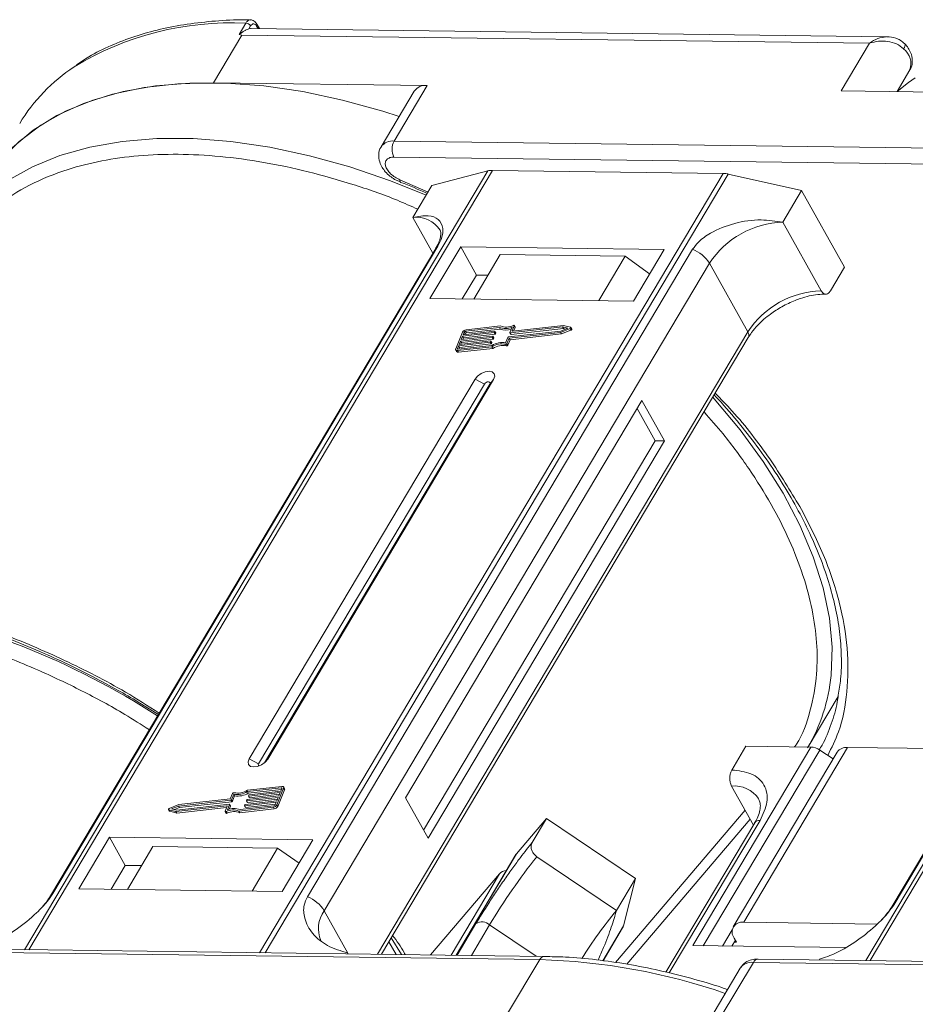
# Model space of a CAD drawing. Header units: millimetres. Extents: x -608 to 1473, y -502 to 956.
# Tile 32 of 52: x 745 to 803, y 824 to 887. Entities that reach past the tile are written whole.
import ezdxf

# ---------------------------------------------------------------- set-up
doc = ezdxf.new("R2010")
doc.units = ezdxf.units.MM

msp = doc.modelspace()

# ---------------------------------------------------------------- linework, layer by layer
at = {"color": 7, "linetype": 'Continuous', "lineweight": 15}
for p, q in [((759.396, 885.949), (759.825, 886.672)), ((760.695, 886.318), (760.532, 886.61)), ((757.771, 882.867), (759.581, 885.909)), ((759.396, 885.949), (759.581, 885.909)), ((759.581, 885.909), (799.627, 885.394)), ((760.023, 886.302), (760.134, 886.489)), ((800.745, 885.803), (760.176, 886.325)), ((760.518, 886.484), (760.61, 886.319)), ((799.627, 885.394), (797.817, 882.352)), ((801.868, 885.351), (801.859, 885.363)), ((801.378, 882.306), (802.201, 883.691)), ((771.402, 882.692), (757.771, 882.867)), ((770.57, 882.328), (768.459, 878.779)), ((769.291, 879.143), (771.402, 882.692)), ((797.817, 882.352), (811.448, 882.176)), ((809.337, 878.627), (769.291, 879.143)), ((769.278, 878.121), (809.324, 877.606)), ((775.264, 877.241), (745.708, 827.546)), ((745.979, 827.543), (775.557, 877.274)), ((771.698, 876.301), (775.264, 877.241)), ((775.557, 877.274), (790.279, 877.084)), ((790.279, 877.084), (760.701, 827.354)), ((761.057, 827.349), (790.613, 877.043)), ((769.323, 876.697), (769.699, 876.535)), ((771.455, 875.894), (769.658, 876.68)), ((769.696, 876.514), (769.692, 876.516)), ((790.613, 877.043), (795.292, 875.998)), ((828.941, 876.55), (799.384, 826.856)), ((799.656, 826.852), (829.234, 876.583)), ((770.491, 874.273), (771.698, 876.301)), ((794.086, 873.97), (795.292, 875.998)), ((795.292, 875.998), (798.031, 871.108)), ((770.491, 874.273), (771.766, 871.998)), ((796.537, 869.595), (794.086, 873.97)), ((771.943, 872.295), (747.366, 830.973)), ((747.508, 831.126), (772.085, 872.448)), ((788.336, 872.239), (763.759, 830.917)), ((773.535, 872.395), (771.575, 869.1)), ((786.512, 872.228), (773.535, 872.395)), ((773.535, 872.395), (774.544, 870.594)), ((784.552, 868.933), (786.512, 872.228)), ((776.065, 871.903), (774.377, 869.064)), ((776.065, 871.903), (784.028, 871.8)), ((782.34, 868.961), (784.028, 871.8)), ((784.028, 871.8), (785.588, 870.675)), ((825.62, 871.604), (801.043, 830.283)), ((801.185, 830.435), (825.762, 871.757)), ((764.829, 830.026), (789.406, 871.348)), ((791.857, 866.973), (789.406, 871.348)), ((797.127, 869.587), (798.031, 871.108)), ((774.544, 870.594), (773.64, 869.073)), ((775.281, 870.584), (774.544, 870.594)), ((771.575, 869.1), (784.552, 868.933)), ((776.005, 867.254), (773.841, 867.009)), ((776.076, 867.347), (773.877, 867.098)), ((773.899, 866.906), (776.063, 867.151)), ((776.063, 867.151), (776.005, 867.254)), ((776.673, 866.929), (776.813, 867.271)), ((780.032, 867.288), (776.692, 866.91)), ((776.749, 866.807), (780.09, 867.185)), ((776.952, 867.35), (776.82, 867.03)), ((780.091, 867.379), (776.839, 867.011)), ((776.916, 867.02), (777.009, 867.247)), ((777.009, 867.272), (776.952, 867.375)), ((776.952, 867.35), (777.009, 867.247)), ((779.909, 866.937), (780.516, 867.177)), ((779.923, 867.023), (780.369, 867.2)), ((779.967, 866.834), (780.574, 867.074)), ((780.369, 867.2), (780.032, 867.288)), ((780.09, 867.185), (780.032, 867.288)), ((780.09, 867.185), (780.236, 867.147)), ((780.549, 867.259), (780.091, 867.379)), ((780.516, 867.177), (780.574, 867.074)), ((780.624, 867.144), (780.566, 867.247)), ((791.857, 866.973), (768.235, 827.257)), ((768.479, 827.253), (791.888, 866.611)), ((773.656, 866.946), (773.22, 865.885)), ((775.541, 866.611), (773.531, 866.384)), ((773.567, 866.472), (775.577, 866.7)), ((773.658, 866.694), (773.567, 866.472)), ((773.589, 866.281), (775.599, 866.508)), ((775.668, 866.921), (773.658, 866.694)), ((773.716, 866.591), (773.658, 866.694)), ((773.672, 866.484), (773.716, 866.591)), ((773.695, 866.782), (775.705, 867.009)), ((773.767, 866.959), (773.695, 866.782)), ((773.716, 866.591), (775.726, 866.818)), ((773.825, 866.856), (773.767, 866.959)), ((773.799, 866.794), (773.825, 866.856)), ((773.841, 867.009), (773.899, 866.906)), ((775.599, 866.508), (775.541, 866.611)), ((775.596, 866.681), (775.578, 866.637)), ((775.635, 866.534), (775.578, 866.637)), ((775.654, 866.59), (775.596, 866.693)), ((775.654, 866.578), (775.596, 866.681)), ((775.635, 866.534), (775.654, 866.578)), ((775.726, 866.818), (775.668, 866.921)), ((775.723, 866.99), (775.705, 866.946)), ((775.763, 866.843), (775.705, 866.946)), ((775.781, 866.9), (775.723, 867.003)), ((775.781, 866.887), (775.723, 866.99)), ((775.763, 866.843), (775.781, 866.887)), ((776.405, 866.278), (776.546, 866.62)), ((776.489, 866.224), (776.629, 866.566)), ((776.546, 866.121), (776.687, 866.463)), ((776.583, 866.645), (779.923, 867.023)), ((776.629, 866.566), (779.909, 866.937)), ((776.687, 866.463), (776.629, 866.566)), ((776.673, 866.917), (776.731, 866.814)), ((776.687, 866.463), (779.967, 866.834)), ((776.749, 866.807), (776.692, 866.91)), ((776.831, 867.011), (776.82, 867.03)), ((779.967, 866.834), (779.909, 866.937)), ((773.22, 865.811), (773.278, 865.708)), ((773.404, 866.074), (773.331, 865.898)), ((773.331, 865.898), (773.352, 865.86)), ((773.332, 865.771), (775.531, 866.02)), ((773.368, 865.86), (775.533, 866.104)), ((773.39, 865.668), (775.589, 865.917)), ((775.414, 866.302), (773.404, 866.074)), ((773.461, 865.972), (773.404, 866.074)), ((773.418, 865.865), (773.461, 865.972)), ((773.44, 866.163), (775.45, 866.39)), ((773.531, 866.384), (773.44, 866.163)), ((773.461, 865.972), (775.471, 866.199)), ((773.589, 866.281), (773.531, 866.384)), ((773.545, 866.175), (773.589, 866.281)), ((775.471, 866.199), (775.414, 866.302)), ((775.469, 866.371), (775.451, 866.327)), ((775.508, 866.224), (775.451, 866.327)), ((775.526, 866.281), (775.469, 866.384)), ((775.526, 866.268), (775.469, 866.371)), ((775.508, 866.224), (775.526, 866.268)), ((775.589, 865.917), (775.531, 866.02)), ((776.393, 866.175), (776.451, 866.072)), ((776.546, 866.121), (776.489, 866.224)), ((773.39, 865.668), (773.332, 865.771)), ((774.458, 863.954), (760.043, 839.718)), ((761.223, 839.703), (775.637, 863.939)), ((774.458, 863.954), (775.053, 863.64)), ((775.637, 863.939), (775.389, 863.635)), ((775.053, 863.64), (760.638, 839.404)), ((761.015, 839.468), (775.389, 863.635)), ((785.089, 862.591), (770.011, 837.239)), ((785.941, 860.025), (784.787, 862.084)), ((786.531, 860.017), (785.089, 862.591)), ((771.164, 835.181), (785.941, 860.025)), ((771.453, 834.666), (786.531, 860.017)), ((786.531, 860.017), (785.941, 860.025)), ((752.965, 843.35), (754.247, 842.543)), ((795.705, 840.48), (797.615, 843.691)), ((795.886, 840.478), (788.347, 827.803)), ((789.012, 827.794), (796.443, 840.287)), ((790.833, 839.01), (791.738, 840.531)), ((797.561, 840.157), (790.927, 829.003)), ((791.592, 829.294), (798.227, 840.448)), ((791.738, 840.531), (795.886, 840.478)), ((797.298, 839.715), (796.443, 840.287)), ((807.021, 840.335), (798.227, 840.448)), ((760.638, 839.404), (760.043, 839.718)), ((761.223, 839.703), (761.07, 839.516)), ((762.092, 837.877), (759.928, 837.632)), ((759.986, 837.53), (759.928, 837.632)), ((762.129, 837.966), (759.93, 837.717)), ((759.986, 837.53), (762.101, 837.769)), ((762.021, 837.574), (760.011, 837.347)), ((760.047, 837.435), (762.057, 837.662)), ((761.804, 836.791), (762.24, 837.852)), ((761.862, 836.688), (762.298, 837.749)), ((761.93, 837.353), (762.021, 837.574)), ((762.057, 837.662), (762.13, 837.839)), ((762.123, 837.823), (762.092, 837.877)), ((762.24, 837.852), (762.298, 837.749)), ((762.298, 837.823), (762.241, 837.926)), ((790.82, 837.989), (792.214, 835.5)), ((758.878, 837.092), (755.538, 836.714)), ((758.831, 837.171), (755.551, 836.8)), ((755.595, 836.611), (758.936, 836.989)), ((758.972, 837.513), (758.831, 837.171)), ((758.936, 836.989), (758.878, 837.092)), ((759.055, 837.459), (758.915, 837.117)), ((758.973, 837.014), (758.915, 837.117)), ((758.973, 837.014), (759.113, 837.356)), ((759.113, 837.356), (759.055, 837.459)), ((761.766, 836.955), (759.756, 836.728)), ((759.793, 836.816), (761.802, 837.043)), ((759.865, 837.056), (759.883, 837.1)), ((759.865, 837.044), (759.922, 836.941)), ((761.893, 837.264), (759.883, 837.037)), ((759.941, 836.934), (759.883, 837.037)), ((759.92, 837.126), (761.93, 837.353)), ((759.941, 836.934), (761.846, 837.15)), ((759.992, 837.366), (760.01, 837.41)), ((759.992, 837.353), (760.05, 837.25)), ((760.068, 837.244), (760.011, 837.347)), ((760.068, 837.244), (761.973, 837.459)), ((761.693, 836.778), (761.766, 836.955)), ((761.802, 837.043), (761.893, 837.264)), ((770.011, 837.239), (771.453, 834.666)), ((754.894, 836.49), (754.952, 836.387)), ((754.911, 836.478), (755.37, 836.358)), ((754.969, 836.375), (754.911, 836.478)), ((755.551, 836.8), (754.945, 836.56)), ((754.969, 836.375), (755.427, 836.255)), ((755.538, 836.714), (755.092, 836.537)), ((755.092, 836.537), (755.428, 836.449)), ((755.282, 836.487), (755.595, 836.611)), ((755.37, 836.358), (758.622, 836.726)), ((755.427, 836.255), (755.37, 836.358)), ((755.427, 836.255), (758.602, 836.614)), ((755.428, 836.449), (758.769, 836.827)), ((755.595, 836.611), (755.538, 836.714)), ((758.509, 836.387), (758.64, 836.707)), ((758.509, 836.362), (758.567, 836.259)), ((758.63, 836.253), (758.572, 836.356)), ((758.637, 836.699), (758.622, 836.726)), ((758.788, 836.808), (758.647, 836.466)), ((758.762, 836.503), (758.845, 836.705)), ((758.845, 836.717), (758.788, 836.82)), ((758.788, 836.808), (758.845, 836.705)), ((759.384, 836.39), (761.583, 836.639)), ((759.384, 836.39), (759.442, 836.287)), ((759.442, 836.287), (761.641, 836.536)), ((759.455, 836.483), (761.62, 836.728)), ((759.738, 836.747), (759.756, 836.791)), ((759.738, 836.734), (759.795, 836.631)), ((759.814, 836.625), (759.756, 836.728)), ((759.814, 836.625), (761.719, 836.84)), ((761.583, 836.639), (761.641, 836.536)), ((761.862, 836.688), (761.804, 836.791)), ((791.682, 836.451), (783.415, 826.729)), ((777.089, 833.653), (779.007, 835.909)), ((778.102, 834.388), (779.007, 835.909)), ((779.007, 835.909), (784.681, 832.085)), ((784.145, 826.624), (792.007, 835.871)), ((792.303, 835.649), (786.632, 826.115)), ((786.847, 826.061), (792.635, 835.794)), ((751.129, 834.724), (749.169, 831.428)), ((764.106, 834.557), (751.129, 834.724)), ((752.138, 832.922), (751.129, 834.724)), ((762.146, 831.261), (764.106, 834.557)), ((753.894, 834.126), (752.266, 831.388)), ((761.857, 834.024), (753.894, 834.126)), ((760.229, 831.286), (761.857, 834.024)), ((761.857, 834.024), (763.225, 833.076)), ((777.065, 833.619), (773.242, 827.192)), ((773.246, 827.192), (777.089, 833.653)), ((777.089, 833.653), (777.065, 833.619)), ((783.474, 830.056), (778.398, 833.478)), ((752.138, 832.922), (751.234, 831.402)), ((753.17, 832.909), (752.138, 832.922)), ((776.007, 832.38), (771.614, 827.213)), ((776.007, 832.38), (772.924, 827.196)), ((783.474, 830.056), (784.681, 832.085)), ((784.681, 832.085), (783.926, 829.066)), ((749.169, 831.428), (762.146, 831.261)), ((764.829, 830.026), (766.343, 827.324)), ((774.513, 829.214), (773.31, 827.191)), ((774.222, 827.179), (775.383, 829.132)), ((778.359, 827.126), (775.383, 829.132)), ((783.926, 829.066), (782.604, 826.844)), ((782.627, 826.841), (783.871, 828.933)), ((790.862, 828.815), (790.246, 827.778)), ((800.12, 829.184), (791.592, 829.294)), ((769.107, 828.309), (769.751, 827.237)), ((791.062, 828.151), (790.835, 827.771)), ((790.989, 828.279), (791.134, 828.022)), ((778.876, 827.12), (738.83, 827.635)), ((769.424, 827.241), (768.952, 828.048)), ((788.347, 827.803), (798.061, 827.678)), ((791.134, 828.022), (790.986, 828.024)), ((738.532, 827.427), (778.578, 826.912)), ((766.343, 827.324), (766.317, 827.281)), ((766.343, 827.324), (766.367, 827.281)), ((778.578, 826.912), (776.468, 823.363)), ((832.553, 826.429), (792.507, 826.944)), ((796.399, 826.894), (796.425, 826.937)), ((791.378, 826.373), (789.487, 823.195)), ((790.098, 823.187), (792.209, 826.736)), ((792.209, 826.736), (832.255, 826.221))]:
    msp.add_line(p, q, dxfattribs=at)
at = {"color": 7, "linetype": 'Continuous', "lineweight": 15, "flags": 128}
for points in [[(760.176, 886.325), (760.124, 886.323), (760.023, 886.302)], [(801.799, 885.025), (801.849, 885.121), (801.879, 885.207), (801.889, 885.279), (801.878, 885.335), (801.868, 885.351)], [(757.771, 882.867), (755.496, 882.806), (753.341, 882.563), (751.324, 882.14), (749.461, 881.541), (747.767, 880.769), (746.256, 879.833), (744.939, 878.739), (744.181, 877.933)], [(769.609, 880.712), (768.576, 881.045), (765.999, 881.759), (763.459, 882.3), (760.974, 882.664), (758.566, 882.847), (756.254, 882.847), (754.057, 882.666), (751.991, 882.303), (750.074, 881.763), (748.321, 881.05), (746.746, 880.168), (745.363, 879.127), (744.181, 877.933)], [(802.544, 883.187), (802.111, 882.885), (801.376, 882.303)], [(771.34, 875.701), (769.056, 876.613), (766.465, 877.495), (763.888, 878.21), (761.348, 878.751), (758.863, 879.115), (756.456, 879.298), (754.144, 879.298), (751.946, 879.117), (749.88, 878.754), (747.963, 878.214), (746.21, 877.501), (744.636, 876.619), (743.252, 875.578), (742.07, 874.384)], [(769.692, 876.516), (769.689, 876.518), (769.667, 876.548), (769.657, 876.603), (769.658, 876.68)], [(771.943, 872.295), (772.002, 872.375), (772.085, 872.448)], [(776.889, 867.381), (776.903, 867.386), (776.918, 867.388), (776.931, 867.388), (776.941, 867.385), (776.949, 867.379), (776.954, 867.371), (776.955, 867.361), (776.952, 867.35)], [(780.549, 867.259), (780.56, 867.254), (780.567, 867.245), (780.569, 867.234), (780.566, 867.222), (780.559, 867.209), (780.547, 867.196), (780.532, 867.186), (780.516, 867.177)], [(780.574, 867.074), (780.59, 867.083), (780.605, 867.094), (780.616, 867.106), (780.624, 867.119), (780.627, 867.131), (780.625, 867.142), (780.624, 867.144)], [(775.577, 866.7), (775.583, 866.7), (775.587, 866.699), (775.591, 866.698), (775.594, 866.696), (775.596, 866.693), (775.597, 866.689), (775.597, 866.685), (775.596, 866.681)], [(775.705, 867.009), (775.71, 867.01), (775.714, 867.009), (775.718, 867.007), (775.721, 867.005), (775.724, 867.002), (775.725, 866.999), (775.724, 866.995), (775.723, 866.99)], [(776.692, 866.91), (776.686, 866.91), (776.682, 866.911), (776.678, 866.912), (776.675, 866.914), (776.673, 866.917), (776.672, 866.921), (776.672, 866.925), (776.673, 866.929)], [(776.82, 867.03), (776.819, 867.026), (776.819, 867.022), (776.82, 867.018), (776.822, 867.015), (776.825, 867.013), (776.829, 867.012), (776.834, 867.011), (776.839, 867.011)], [(773.332, 865.771), (773.301, 865.77), (773.272, 865.774), (773.249, 865.783), (773.23, 865.797), (773.218, 865.815), (773.212, 865.836), (773.213, 865.86), (773.22, 865.885)], [(773.331, 865.898), (773.329, 865.889), (773.328, 865.881), (773.33, 865.874), (773.334, 865.868), (773.341, 865.864), (773.349, 865.861), (773.358, 865.859), (773.368, 865.86)], [(775.45, 866.39), (775.455, 866.39), (775.46, 866.39), (775.464, 866.388), (775.467, 866.386), (775.469, 866.383), (775.47, 866.38), (775.47, 866.376), (775.469, 866.371)], [(775.637, 863.939), (775.708, 864.133), (775.678, 864.299), (775.552, 864.412), (775.349, 864.453), (775.101, 864.418), (774.844, 864.31), (774.618, 864.147), (774.458, 863.954)], [(775.389, 863.635), (775.409, 863.691), (775.4, 863.738), (775.364, 863.77), (775.307, 863.782), (775.236, 863.772), (775.163, 863.741), (775.098, 863.695), (775.053, 863.64)], [(797.166, 845.045), (797.167, 845.05), (797.231, 846.84), (797.062, 848.708), (796.661, 850.641), (796.033, 852.622), (795.182, 854.636), (794.115, 856.666), (792.841, 858.696), (791.369, 860.71), (789.712, 862.691), (789.618, 862.796)], [(760.043, 839.718), (759.973, 839.523), (760.003, 839.357), (760.129, 839.245), (760.331, 839.203), (760.58, 839.239), (760.837, 839.347), (761.063, 839.509), (761.223, 839.703)], [(760.638, 839.404), (760.618, 839.348), (760.626, 839.301), (760.662, 839.269), (760.666, 839.267)], [(762.13, 837.839), (762.132, 837.848), (762.132, 837.856), (762.13, 837.863), (762.126, 837.869), (762.12, 837.873), (762.112, 837.876), (762.103, 837.878), (762.092, 837.877)], [(762.129, 837.966), (762.16, 837.967), (762.188, 837.963), (762.212, 837.954), (762.23, 837.94), (762.243, 837.922), (762.249, 837.901), (762.248, 837.877), (762.24, 837.852)], [(759.883, 837.037), (759.878, 837.037), (759.873, 837.038), (759.87, 837.039), (759.866, 837.041), (759.864, 837.044), (759.863, 837.048), (759.864, 837.052), (759.865, 837.056)], [(760.011, 837.347), (760.005, 837.346), (760.001, 837.347), (759.997, 837.349), (759.994, 837.351), (759.992, 837.354), (759.991, 837.357), (759.991, 837.361), (759.992, 837.366)], [(754.911, 836.478), (754.9, 836.483), (754.893, 836.492), (754.891, 836.503), (754.894, 836.515), (754.902, 836.528), (754.914, 836.54), (754.928, 836.551), (754.945, 836.56)], [(754.952, 836.387), (754.958, 836.38), (754.969, 836.375)], [(758.572, 836.356), (758.557, 836.351), (758.543, 836.349), (758.53, 836.349), (758.519, 836.352), (758.512, 836.358), (758.507, 836.366), (758.506, 836.376), (758.509, 836.387)], [(758.64, 836.707), (758.642, 836.711), (758.642, 836.715), (758.641, 836.719), (758.639, 836.722), (758.636, 836.724), (758.632, 836.725), (758.627, 836.726), (758.622, 836.726)], [(758.769, 836.827), (758.774, 836.827), (758.779, 836.826), (758.783, 836.825), (758.786, 836.822), (758.788, 836.82), (758.789, 836.816), (758.789, 836.812), (758.788, 836.808)], [(759.756, 836.728), (759.751, 836.727), (759.746, 836.728), (759.742, 836.73), (759.739, 836.732), (759.737, 836.735), (759.736, 836.738), (759.736, 836.742), (759.738, 836.747)], [(758.567, 836.259), (758.569, 836.255), (758.577, 836.249), (758.588, 836.246), (758.601, 836.246), (758.615, 836.248), (758.63, 836.253)], [(747.364, 830.97), (747.425, 831.053), (747.508, 831.126)], [(801.041, 830.28), (801.102, 830.362), (801.185, 830.435)], [(778.876, 827.12), (778.876, 827.12), (778.885, 827.119)]]:
    msp.add_lwpolyline(points, dxfattribs=at)
at = {"color": 7, "linetype": 'Continuous', "lineweight": 15}
for centre, radius, start, end in [((758.924, 867.319), 19.373, 87.33311, 121.27285), ((759.804, 886.284), 0.388, 31.84251, 86.94255), ((760.422, 886.558), 0.121, 321.99637, 25.22908), ((801.054, 884.073), 1.209, 341.59357, 51.97131), ((755.099, 874.406), 11.338, 123.34499, 148.83136), ((771.283, 881.83), 0.869, 82.14794, 145.0614), ((769.172, 878.281), 0.87, 82.15926, 144.95097), ((770.27, 878.619), 1.11, 151.86538, 206.65442), ((775.533, 876.176), 1.098, 88.72031, 104.14409), ((790.247, 875.447), 1.638, 77.08998, 88.8989), ((770.698, 872.468), 1.817, 33.1952, 96.53301), ((794.276, 868.143), 5.83, 91.86957, 146.65022), ((787.527, 870.18), 2.213, 31.86898, 68.55124), ((796.727, 863.768), 5.83, 91.86957, 146.65022), ((773.91, 866.813), 0.287, 96.59253, 152.29321), ((776.389, 868.222), 1.042, 248.35959, 294.01857), ((776.437, 868.069), 0.991, 247.84687, 288.77105), ((776.446, 868.214), 0.943, 246.89164, 297.97103), ((776.985, 867.26), 0.0276, 333.09852, 26.5741), ((773.852, 866.914), 0.0955, 96.59253, 152.29321), ((773.91, 866.812), 0.0955, 96.59253, 152.29321), ((775.535, 866.659), 0.0478, 276.59253, 332.29321), ((775.593, 866.556), 0.0478, 276.59253, 332.29321), ((775.641, 866.584), 0.0138, 333.02121, 26.65141), ((775.663, 866.968), 0.0478, 276.59253, 332.29321), ((775.72, 866.865), 0.0478, 276.59253, 332.29321), ((775.769, 866.894), 0.0138, 333.02121, 26.65141), ((776.588, 866.597), 0.0478, 96.59253, 152.29321), ((776.745, 866.825), 0.0183, 217.91724, 283.38081), ((791.578, 866.767), 0.346, 333.31625, 36.51573), ((775.408, 866.349), 0.0478, 276.59253, 332.29321), ((775.466, 866.246), 0.0478, 276.59253, 332.29321), ((775.514, 866.275), 0.0138, 333.02121, 26.65141), ((776.153, 865.033), 1.167, 78.13867, 122.23452), ((776.223, 864.915), 1.375, 82.36132, 120.10827), ((776.211, 864.93), 1.167, 78.13867, 122.23452), ((776.408, 866.264), 0.0903, 260.49805, 333.59787), ((776.466, 866.161), 0.0903, 260.49805, 333.59787), ((773.364, 865.775), 0.11, 217.91724, 283.38081), ((726.992, 800.244), 50.225, 57.20087, 79.17034), ((785.993, 846.107), 11.224, 329.56674, 354.56923), ((795.83, 839.409), 1.07, 55.09609, 87.03844), ((798.146, 839.725), 0.727, 83.64232, 143.56702), ((759.053, 837.473), 0.0903, 80.49805, 153.59787), ((759.238, 838.822), 1.375, 262.36132, 300.10827), ((759.307, 838.704), 1.167, 258.13867, 302.23452), ((759.296, 838.719), 1.375, 262.36132, 300.10827), ((762.225, 837.786), 0.0826, 333.02121, 26.65141), ((790.982, 836.086), 1.91, 35.13686, 94.86934), ((758.873, 837.14), 0.0478, 276.59253, 332.29321), ((758.93, 837.037), 0.0478, 276.59253, 332.29321), ((759.925, 837.078), 0.0478, 96.59253, 152.29321), ((759.937, 836.952), 0.0183, 217.91724, 283.38081), ((760.052, 837.388), 0.0478, 96.59253, 152.29321), ((760.064, 837.262), 0.0183, 217.91724, 283.38081), ((759.014, 835.523), 0.943, 66.89164, 117.97103), ((759.072, 835.42), 0.943, 66.89164, 117.97103), ((759.071, 835.514), 1.042, 68.35959, 114.01857), ((758.833, 836.711), 0.0138, 333.02121, 26.65141), ((759.798, 836.769), 0.0478, 96.59253, 152.29321), ((759.81, 836.642), 0.0183, 217.91724, 283.38081), ((761.551, 836.924), 0.287, 276.59253, 332.29321), ((761.609, 836.822), 0.0955, 276.59253, 332.29321), ((761.608, 836.821), 0.287, 276.59253, 332.29321), ((792.595, 835.433), 0.363, 83.64232, 143.56702), ((807.818, 809.848), 37.734, 141.22878, 149.26707), ((776.513, 831.9), 0.697, 94.67216, 136.51575), ((762.95, 828.858), 2.213, 31.86898, 68.55124), ((766.366, 828.894), 1.909, 143.64522, 203.44279), ((809.947, 808.61), 34.069, 140.9873, 147.36701), ((774.895, 828.605), 0.718, 47.1735, 122.09511), ((783.446, 829.185), 0.494, 329.34023, 346.11124), ((791.483, 828.672), 0.631, 80.05661, 218.47393), ((778.907, 826.758), 0.363, 94.95278, 154.87747), ((777.456, 787.153), 39.775, 70.98296, 88.38241), ((792.538, 826.582), 0.363, 94.95278, 154.87747), ((792.09, 825.875), 0.869, 82.14794, 145.0614)]:
    msp.add_arc(centre, radius, start, end, dxfattribs=at)
for points, knots in [([(760.127, 886.87), (760.002, 886.874), (759.23, 886.897), (757.874, 886.818), (756.072, 886.627), (754.356, 886.296), (752.727, 885.843), (751.204, 885.253), (749.958, 884.647), (749.279, 884.186), (749.022, 884.011)], [0, 0, 0, 0, 0.028003, 0.172997, 0.318679, 0.465032, 0.612121, 0.760093, 0.909192, 1, 1, 1, 1]), ([(759.825, 886.672), (759.86, 886.72), (759.935, 886.824), (760.046, 886.88), (760.112, 886.877), (760.127, 886.876)], [0, 0, 0, 0, 0.40041, 0.863065, 1, 1, 1, 1]), ([(760.532, 886.61), (760.507, 886.648), (760.457, 886.726), (760.355, 886.811), (760.241, 886.868), (760.162, 886.876), (760.122, 886.879)], [0, 0, 0, 0, 0.2410888, 0.4906922, 0.7449678, 1, 1, 1, 1]), ([(760.134, 886.489), (760.163, 886.527), (760.22, 886.603), (760.328, 886.635), (760.435, 886.6), (760.49, 886.523), (760.518, 886.484)], [0, 0, 0, 0, 0.25078, 0.500121, 0.749952, 1, 1, 1, 1]), ([(760.023, 886.302), (759.969, 886.283), (759.868, 886.248), (759.692, 886.154), (759.568, 886.072), (759.49, 886.013), (759.461, 885.99), (759.441, 885.975), (759.427, 885.965), (759.417, 885.958), (759.409, 885.953), (759.403, 885.95), (759.399, 885.949), (759.397, 885.949), (759.396, 885.949), (759.396, 885.949)], [0, 0, 0, 0, 0.2957548, 0.5469045, 0.8048987, 0.8684268, 0.9109808, 0.9394832, 0.9586658, 0.9717155, 0.9838198, 0.9901897, 0.9948648, 0.9986566, 1, 1, 1, 1]), ([(799.627, 885.394), (799.799, 885.507), (800.142, 885.734), (800.516, 885.78), (800.702, 885.802)], [0, 0, 0, 0, 0.502449, 1, 1, 1, 1]), ([(801.799, 885.025), (801.653, 885.143), (801.362, 885.379), (800.782, 885.523), (800.186, 885.539), (799.814, 885.442), (799.627, 885.394)], [0, 0, 0, 0, 0.249813, 0.499365, 0.748692, 1, 1, 1, 1]), ([(801.868, 885.351), (801.778, 885.433), (801.607, 885.587), (801.221, 885.76), (800.929, 885.786), (800.744, 885.803)], [0, 0, 0, 0, 0.289669, 0.551579, 1, 1, 1, 1]), ([(802.19, 883.689), (802.201, 883.703), (802.315, 883.834), (802.377, 884.191), (802.328, 884.632), (802.15, 884.997), (801.993, 885.229), (801.881, 885.333), (801.854, 885.358)], [0, 0, 0, 0, 0.029222, 0.287152, 0.556623, 0.766593, 0.943898, 1, 1, 1, 1]), ([(768.467, 878.776), (768.457, 878.764), (768.345, 878.634), (768.284, 878.278), (768.334, 877.839), (768.508, 877.471), (768.731, 877.169), (769, 876.908), (769.219, 876.765), (769.323, 876.697)], [0, 0, 0, 0, 0.019311, 0.213059, 0.415477, 0.573199, 0.706385, 0.861888, 1, 1, 1, 1]), ([(742.366, 873.474), (742.88, 874.01), (743.923, 875.098), (745.991, 876.39), (748.252, 877.323), (750.61, 877.917), (752.961, 878.241), (755.487, 878.338), (758.164, 878.198), (760.946, 877.824), (763.784, 877.227), (766.644, 876.402), (768.992, 875.605), (770.368, 874.989), (770.802, 874.795)], [0, 0, 0, 0, 0.0983092, 0.199667, 0.3038777, 0.3853383, 0.4668088, 0.5500028, 0.6332068, 0.7164008, 0.7996048, 0.8810654, 0.962536, 1, 1, 1, 1]), ([(769.658, 876.68), (769.553, 876.728), (769.339, 876.826), (769.055, 877.051), (768.843, 877.304), (768.729, 877.558), (768.715, 877.79), (768.81, 877.977), (769.003, 878.101), (769.188, 878.115), (769.278, 878.121)], [0, 0, 0, 0, 0.121551, 0.25, 0.378449, 0.5, 0.621551, 0.75, 0.878449, 1, 1, 1, 1]), ([(769.696, 876.514), (769.701, 876.512), (770.271, 876.303), (770.839, 876.052), (771.402, 875.804)], [0, 0, 0, 0, 0.008893, 1, 1, 1, 1]), ([(772.085, 872.448), (772.17, 872.615), (772.39, 873.045), (772.434, 873.665), (772.166, 874.191), (771.508, 874.456), (770.832, 874.335), (770.491, 874.273)], [0, 0, 0, 0, 0.111335, 0.286497, 0.521289, 0.758582, 1, 1, 1, 1]), ([(794.086, 873.97), (793.633, 874.038), (792.649, 874.187), (791.008, 873.953), (789.636, 873.407), (788.738, 872.787), (788.452, 872.398), (788.336, 872.239)], [0, 0, 0, 0, 0.222481, 0.483081, 0.73977, 0.893878, 1, 1, 1, 1]), ([(772.217, 873.465), (772.218, 873.464), (772.249, 873.427), (772.262, 873.357), (772.272, 873.114), (772.181, 872.775), (772.067, 872.485), (771.95, 872.314), (771.937, 872.294)], [0, 0, 0, 0, 0.005744, 0.306611, 0.531667, 0.753453, 0.971797, 1, 1, 1, 1]), ([(797.127, 869.587), (797.089, 869.536), (797.015, 869.433), (796.875, 869.37), (796.734, 869.386), (796.617, 869.47), (796.559, 869.56), (796.537, 869.595)], [0, 0, 0, 0, 0.214694, 0.429388, 0.644082, 0.858775, 1, 1, 1, 1]), ([(794.033, 868.577), (794.312, 868.721), (794.705, 868.922), (795.294, 869.134), (795.782, 869.27), (796.33, 869.367), (796.661, 869.375), (796.829, 869.379)], [0, 0, 0, 0, 0.294099, 0.412703, 0.605791, 0.800293, 1, 1, 1, 1]), ([(791.899, 866.613), (791.961, 866.717), (792.12, 866.983), (792.464, 867.381), (792.877, 867.774), (793.376, 868.178), (793.781, 868.425), (794.033, 868.577)], [0, 0, 0, 0, 0.149323, 0.380846, 0.555425, 0.724977, 1, 1, 1, 1]), ([(789.71, 862.949), (789.858, 862.791), (790.493, 862.116), (791.512, 860.889), (792.756, 859.272), (793.876, 857.628), (794.873, 855.97), (795.736, 854.31), (796.458, 852.657), (797.034, 851.021), (797.46, 849.409), (797.735, 847.829), (797.847, 846.289), (797.822, 844.932), (797.686, 844.125), (797.629, 843.788)], [0, 0, 0, 0, 0.024561, 0.104913, 0.186075, 0.267836, 0.35005, 0.43263, 0.515544, 0.598811, 0.68251, 0.766798, 0.85192, 0.938225, 1, 1, 1, 1]), ([(795.18, 855.816), (794.563, 856.831), (793.312, 858.888), (791.449, 861.326), (790.136, 862.687), (789.776, 863.06)], [0, 0, 0, 0, 0.414046, 0.839231, 1, 1, 1, 1]), ([(789.061, 861.859), (789.474, 861.392), (790.522, 860.205), (791.963, 858.227), (793.389, 855.959), (794.545, 853.676), (795.424, 851.42), (796.004, 849.23), (796.291, 847.127), (796.294, 844.942), (795.873, 842.768), (795.355, 841.223), (794.885, 840.548), (794.845, 840.491)], [0, 0, 0, 0, 0.062548, 0.158967, 0.257425, 0.355896, 0.454354, 0.552825, 0.649232, 0.745651, 0.868972, 0.988932, 1, 1, 1, 1]), ([(796.958, 839.943), (797.204, 840.436), (797.824, 841.68), (798.25, 843.979), (798.283, 846.753), (797.763, 849.701), (796.773, 852.739), (795.709, 854.794), (795.18, 855.816)], [0, 0, 0, 0, 0.1158779, 0.29247, 0.4705948, 0.6487058, 0.8253049, 1, 1, 1, 1]), ([(736.536, 849.754), (737.103, 849.642), (738.403, 849.387), (740.467, 848.836), (742.688, 848.14), (744.852, 847.346), (746.863, 846.508), (748.597, 845.706), (750.16, 844.921), (751.576, 844.161), (752.524, 843.607), (752.965, 843.35)], [0, 0, 0, 0, 0.104923, 0.240306, 0.374217, 0.505211, 0.629299, 0.73716, 0.820578, 0.916513, 1, 1, 1, 1]), ([(754.305, 842.64), (753.589, 843.096), (751.639, 844.339), (748.245, 846.068), (744.212, 847.787), (740.287, 849.108), (737.783, 849.646), (736.62, 849.895)], [0, 0, 0, 0, 0.128483, 0.349881, 0.575321, 0.802838, 1, 1, 1, 1]), ([(735.987, 848.617), (737.107, 848.399), (739.381, 847.954), (742.932, 846.862), (746.285, 845.555), (749.359, 844.092), (751.749, 842.806), (753.151, 841.909), (753.672, 841.576)], [0, 0, 0, 0, 0.1908867, 0.387693, 0.5900385, 0.7482105, 0.9064016, 1, 1, 1, 1]), ([(797.629, 843.788), (797.61, 843.643), (797.524, 843), (797.183, 841.933), (796.795, 840.909), (796.471, 840.394), (796.406, 840.291)], [0, 0, 0, 0, 0.112571, 0.500329, 0.900149, 1, 1, 1, 1]), ([(790.833, 839.01), (790.803, 838.948), (790.741, 838.822), (790.701, 838.581), (790.706, 838.336), (790.751, 838.131), (790.8, 838.029), (790.82, 837.989)], [0, 0, 0, 0, 0.214694, 0.429388, 0.644082, 0.858775, 1, 1, 1, 1]), ([(792.635, 835.794), (792.823, 836.193), (793.112, 836.807), (793.091, 837.551), (792.917, 838.065), (792.57, 838.481), (791.947, 838.888), (791.272, 838.962), (790.833, 839.01)], [0, 0, 0, 0, 0.239457, 0.368361, 0.5, 0.631639, 0.760543, 1, 1, 1, 1]), ([(792.531, 837.174), (792.569, 837.109), (792.651, 836.967), (792.669, 836.654), (792.588, 836.248), (792.458, 835.902), (792.323, 835.695), (792.292, 835.647)], [0, 0, 0, 0, 0.209538, 0.461851, 0.698708, 0.93023, 1, 1, 1, 1]), ([(778.102, 834.388), (777.863, 834.093), (777.494, 833.64), (776.862, 832.778), (776.346, 832.048), (775.824, 831.281), (775.172, 830.293), (774.773, 829.639), (774.513, 829.214)], [0, 0, 0, 0, 0.239457, 0.368361, 0.5, 0.631639, 0.760543, 1, 1, 1, 1]), ([(778.398, 833.478), (778.334, 833.529), (778.207, 833.631), (778.08, 833.839), (778.021, 834.058), (778.034, 834.249), (778.083, 834.348), (778.102, 834.388)], [0, 0, 0, 0, 0.214694, 0.429388, 0.644082, 0.858775, 1, 1, 1, 1]), ([(742.748, 827.628), (743.098, 827.744), (743.857, 827.997), (745.183, 828.794), (746.334, 829.731), (747.122, 830.55), (747.396, 830.959), (747.508, 831.126)], [0, 0, 0, 0, 0.222481, 0.483081, 0.73977, 0.893878, 1, 1, 1, 1]), ([(747.36, 830.972), (747.281, 830.844), (747.112, 830.571), (746.847, 830.285), (746.706, 830.132)], [0, 0, 0, 0, 0.467677, 1, 1, 1, 1]), ([(763.759, 830.917), (763.679, 830.741), (763.472, 830.288), (763.548, 829.454), (764.031, 828.544), (764.99, 827.741), (765.889, 827.464), (766.343, 827.324)], [0, 0, 0, 0, 0.111335, 0.286497, 0.521289, 0.758582, 1, 1, 1, 1]), ([(782.301, 826.888), (782.421, 827.156), (782.753, 827.898), (783.184, 829.043), (783.377, 829.717), (783.474, 830.056)], [0, 0, 0, 0, 0.2196829, 0.60648, 1, 1, 1, 1]), ([(796.425, 826.937), (796.775, 827.054), (797.533, 827.306), (798.859, 828.103), (800.011, 829.041), (800.799, 829.859), (801.073, 830.268), (801.185, 830.435)], [0, 0, 0, 0, 0.222481, 0.483081, 0.73977, 0.893878, 1, 1, 1, 1]), ([(801.037, 830.281), (800.958, 830.153), (800.789, 829.88), (800.524, 829.594), (800.382, 829.441)], [0, 0, 0, 0, 0.4676766, 1, 1, 1, 1]), ([(769.995, 827.234), (769.971, 827.281), (769.761, 827.69), (769.461, 828.097), (769.195, 828.457)], [0, 0, 0, 0, 0.115548, 1, 1, 1, 1]), ([(790.563, 825.003), (790.443, 825.045), (789.66, 825.319), (788.202, 825.736), (786.193, 826.242), (784.179, 826.638), (782.181, 826.921), (780.405, 827.085), (779.327, 827.1), (778.883, 827.107)], [0, 0, 0, 0, 0.029689, 0.194293, 0.362198, 0.532551, 0.704743, 0.878345, 1, 1, 1, 1]), ([(792.508, 826.935), (792.467, 826.938), (792.29, 826.951), (791.986, 826.878), (791.622, 826.702), (791.468, 826.484), (791.395, 826.382)], [0, 0, 0, 0, 0.09315, 0.394213, 0.715265, 1, 1, 1, 1])]:
    msp.add_open_spline(points, degree=3, knots=knots, dxfattribs=at)

doc.saveas('drawing.dxf')
